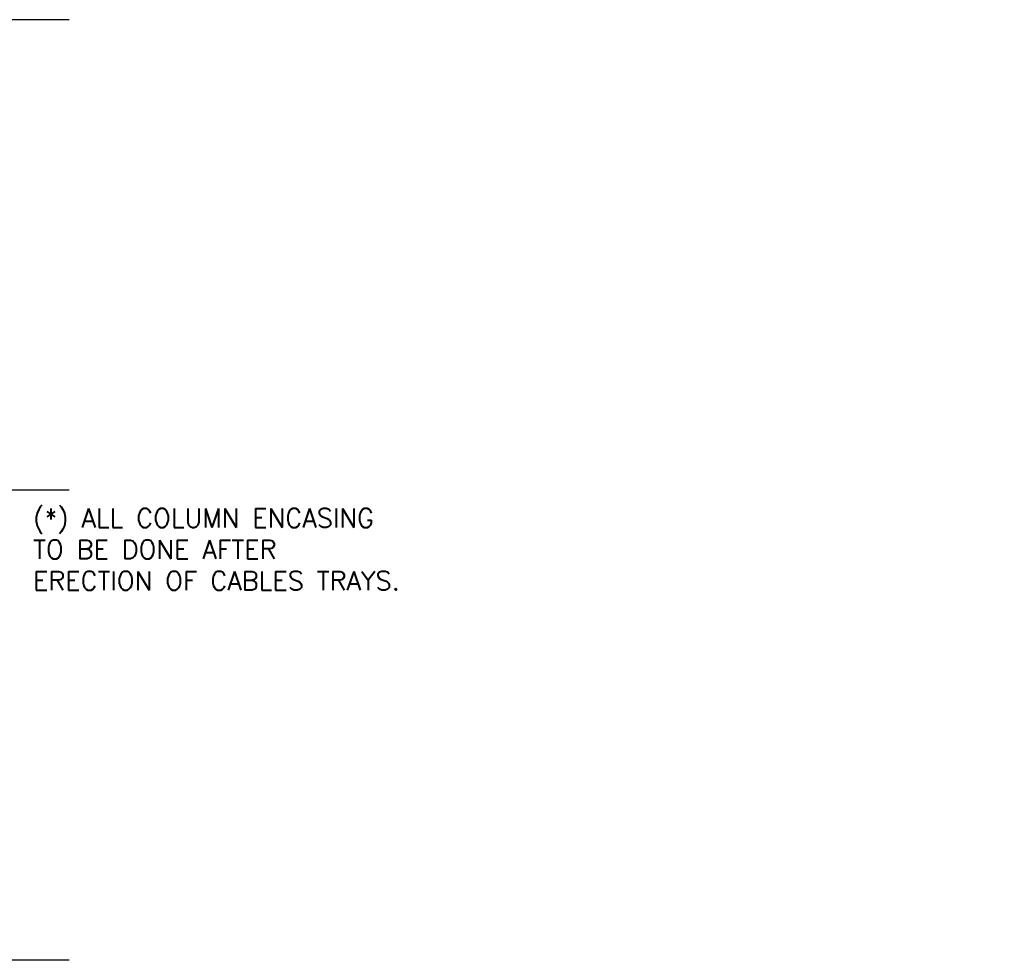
# Model space of a CAD drawing. Header units: inches. Extents: x 306235 to 1392759, y -66369 to 421098.
# Tile 43 of 91: x 473943 to 494889, y 16221 to 36221. Entities that reach past the tile are written whole.
import ezdxf

# ---------------------------------------------------------------- set-up
doc = ezdxf.new("R2010")
doc.units = ezdxf.units.IN
doc.header["$LTSCALE"] = 1800
doc.header["$MEASUREMENT"] = 0
doc.linetypes.add('CENTER', pattern=[2, 1.25, -0.25, 0.25, -0.25])
doc.layers.add('GRID', color=251, linetype='CENTER')
doc.layers.add('TEXT', color=3, linetype='Continuous')
doc.styles.add('ROMANS', font='romans.shx')
doc.styles.add('ROMANT', font='romant')

msp = doc.modelspace()

# ---------------------------------------------------------------- linework, layer by layer
at = {"layer": 'GRID'}
for p, q in [((474991.6, 36221.3), (434691.6, 36221.3)), ((474991.6, 26221.3), (434691.6, 26221.3)), ((474991.6, 16221.3), (434691.6, 16221.3))]:
    msp.add_line(p, q, dxfattribs=at)

# ---------------------------------------------------------------- texts
at = {"layer": 'TEXT', "insert": (474227, 25824.7, -0.2), "char_height": 400, "width": 8461.522, "attachment_point": 1, "style": 'ROMANS', "bg_fill": 2}
msp.add_mtext('(*) ALL COLUMN ENCASING TO BE DONE AFTER ERECTION OF CABLES TRAYS.', dxfattribs=at)
at = {"layer": 'TEXT', "insert": (452568.4, 22148.1), "char_height": 500, "attachment_point": 1, "style": 'ROMANT', "bg_fill": 3, "box_fill_scale": 1.2, "bg_fill_color": 256, "bg_fill_transparency": 0}
msp.add_mtext_dynamic_manual_height_columns('\\pi1300.3;{\\W0.85;CONTROL \\P\\pi865.22;EQUIPMENT \\P\\pi1877.1;ROOM\\P\\pi450.34;(FOR UNIT#1)}', width=5535.2, gutter_width=1, heights=[0], dxfattribs=at)

# ---------------------------------------------------------------- next in the draw order: texts
at = {"layer": 'TEXT', "insert": (464686.4, 22038.1), "char_height": 500, "attachment_point": 1, "style": 'ROMANT', "bg_fill": 3, "box_fill_scale": 1.2, "bg_fill_color": 256, "bg_fill_transparency": 0}
msp.add_mtext_dynamic_manual_height_columns('\\pi954.09;{\\W0.85;CONTROL \\P\\pi518.97;EQUIPMENT \\P\\pi1530.9;ROOM\\P\\pi104.09;(FOR UNIT#2)}', width=4842.708, gutter_width=1, heights=[0], dxfattribs=at)

doc.saveas('drawing.dxf')
